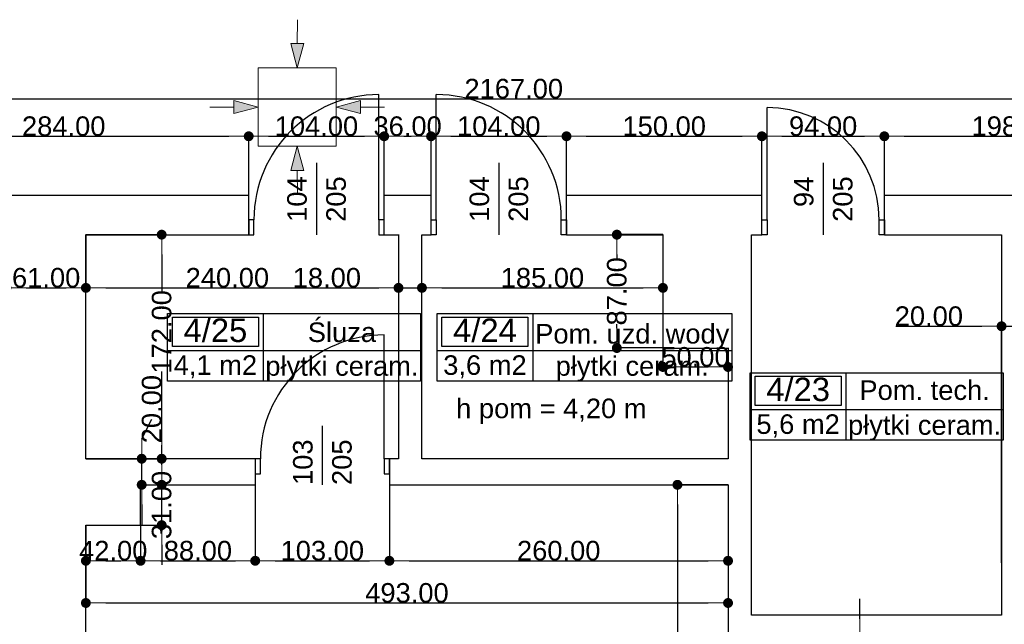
# Model space of a CAD drawing. Header units: millimetres. Extents: x -175445 to -20415, y -559200 to 231527.
# Tile 95 of 256: x -118716 to -111157, y -166722 to -162080. Entities that reach past the tile are written whole.
import ezdxf
from ezdxf.enums import TextEntityAlignment as Align

# ---------------------------------------------------------------- set-up
doc = ezdxf.new("R2010")
doc.units = ezdxf.units.MM
doc.header["$MEASUREMENT"] = 0
for name, color, linetype in [('Drzwi', 7, 'Continuous'), ('Linia', 7, 'Continuous'), ('Obiekt', 7, 'Continuous'), ('Strefa', 7, 'Continuous'), ('Słup', 7, 'Continuous'), ('Tekst', 7, 'Continuous'), ('Wymiary', 63, 'Continuous'), ('Ściana', 7, 'Continuous')]:
    doc.layers.add(name, color=color, linetype=linetype)
doc.styles.add('Arial', font='txt')
doc.styles.add('Times new roman', font='txt')
doc.dimstyles.new('GENERATED_STYLE__1', dxfattribs={"dimtxt": 150, "dimasz": 152, "dimexe": 0.18, "dimexo": 0, "dimgap": 0.09, "dimtad": 1, "dimtih": 1, "dimtoh": 1, "dimlfac": 0.1, "dimzin": 0, "dimdsep": 46, "dimtxsty": 'Arial', "dimblk": 'ARROWHEAD_11', "dimblk1": 'ARROWHEAD_11', "dimblk2": 'ARROWHEAD_11', "dimcen": 0.09, "dimclrd": 114, "dimclre": 114, "dimclrt": 114, "dimazin": 0, "dimtfac": 1, "dimtdec": 4, "dimtmove": 0, "dimatfit": 3, "dimfxl": 1, "dimtolj": 1, "dimtzin": 0, "dimarcsym": 0})
doc.dimstyles.new('GENERATED_STYLE__2', dxfattribs={"dimtxt": 150, "dimasz": 152, "dimexe": 0.18, "dimexo": 0, "dimgap": 0.09, "dimtad": 1, "dimlfac": 0.1, "dimzin": 0, "dimdsep": 46, "dimtxsty": 'Arial', "dimblk": 'ARROWHEAD_11', "dimblk1": 'ARROWHEAD_11', "dimblk2": 'ARROWHEAD_11', "dimcen": 0.09, "dimclrd": 114, "dimclre": 114, "dimclrt": 114, "dimazin": 0, "dimtfac": 1, "dimtdec": 4, "dimtmove": 0, "dimatfit": 3, "dimfxl": 1, "dimtolj": 1, "dimtzin": 0, "dimarcsym": 0})

# ---------------------------------------------------------------- blocks, each defined once
blk = doc.blocks.new('Pom. tech._4_23_23', base_point=(-112372.9, 30297))
at = {"layer": 'Strefa'}
for p, q in [((-113107, 30579.9), (-111164.8, 30579.9)), ((-113107, 30061.3), (-113107, 30579.9)), ((-113070.3, 30553.9), (-112409.6, 30553.9)), ((-113070.3, 30327.6), (-113070.3, 30553.9)), ((-112409.6, 30553.9), (-112409.6, 30327.6)), ((-112372.9, 30579.9), (-112372.9, 30061.3)), ((-111164.8, 30579.9), (-111164.8, 30061.3)), ((-112409.6, 30327.6), (-113070.3, 30327.6)), ((-113107, 30297), (-111164.8, 30297)), ((-111164.8, 30061.3), (-113107, 30061.3))]:
    blk.add_line(p, q, dxfattribs=at)
at = {"layer": 'Strefa', "style": 'Arial'}
for tag, height, p in [('ROOM_NUMBER', 180, (-112739.9, 30451.9)), ('ROOM_NAME', 150, (-111768.8, 30445.8)), ('ROOM_CALC_AREA', 150, (-112739.9, 30184.9)), ('floor_f', 150, (-111768.8, 30177.9))]:
    blk.add_attdef(tag, text='', height=height, dxfattribs=at).set_placement(p, align=Align.MIDDLE_CENTER)
blk = doc.blocks.new('Pom. uzd. wody_4_24_24', base_point=(-114777.3, 30750.3))
at = {"layer": 'Strefa'}
for p, q in [((-115511.3, 31033.1), (-113249.4, 31033.1)), ((-115511.3, 30514.6), (-115511.3, 31033.1)), ((-115474.6, 31007.2), (-114814, 31007.2)), ((-115474.6, 30780.9), (-115474.6, 31007.2)), ((-114814, 31007.2), (-114814, 30780.9)), ((-114777.3, 31033.1), (-114777.3, 30514.6)), ((-113249.4, 31033.1), (-113249.4, 30514.6)), ((-114814, 30780.9), (-115474.6, 30780.9)), ((-115511.3, 30750.3), (-113249.4, 30750.3)), ((-113249.4, 30514.6), (-115511.3, 30514.6))]:
    blk.add_line(p, q, dxfattribs=at)
at = {"layer": 'Strefa', "style": 'Arial'}
for tag, height, p in [('ROOM_NUMBER', 180, (-115144.3, 30905.2)), ('ROOM_NAME', 150, (-114013.4, 30878.7)), ('ROOM_CALC_AREA', 150, (-115144.3, 30638.2)), ('floor_f', 150, (-114013.4, 30631.2))]:
    blk.add_attdef(tag, text='', height=height, dxfattribs=at).set_placement(p, align=Align.MIDDLE_CENTER)
blk = doc.blocks.new('Śluza_4_25_25', base_point=(-116846.6, 30750.3))
at = {"layer": 'Strefa'}
for p, q in [((-117580.6, 31033.1), (-115638.4, 31033.1)), ((-117580.6, 30514.6), (-117580.6, 31033.1)), ((-117543.9, 31007.2), (-116883.3, 31007.2)), ((-117543.9, 30780.9), (-117543.9, 31007.2)), ((-116883.3, 31007.2), (-116883.3, 30780.9)), ((-116846.6, 31033.1), (-116846.6, 30514.6)), ((-115638.4, 31033.1), (-115638.4, 30514.6)), ((-116883.3, 30780.9), (-117543.9, 30780.9)), ((-117580.6, 30750.3), (-115638.4, 30750.3)), ((-115638.4, 30514.6), (-117580.6, 30514.6))]:
    blk.add_line(p, q, dxfattribs=at)
at = {"layer": 'Strefa', "style": 'Arial'}
for tag, height, p in [('ROOM_NUMBER', 180, (-117213.6, 30905.2)), ('ROOM_NAME', 150, (-116242.5, 30890.5)), ('ROOM_CALC_AREA', 150, (-117213.6, 30638.2)), ('floor_f', 150, (-116242.5, 30631.2))]:
    blk.add_attdef(tag, text='', height=height, dxfattribs=at).set_placement(p, align=Align.MIDDLE_CENTER)
blk = doc.blocks.new('ARROWHEAD_11')
at = {"color": 0, "linetype": 'Continuous', "lineweight": 0}
blk.add_line((0, 0), (-1, 0), dxfattribs=at)
at = {"color": 0, "linetype": 'Continuous', "lineweight": 0, "const_width": 0.25, "flags": 128}
blk.add_lwpolyline([(-0.125, 0, 1), (0.125, 0, 1)], format="xyb", close=True, dxfattribs=at)
blk = doc.blocks.new('*D1214')
at = {"layer": 'Defpoints', "color": 0}
for p in [(-116958, -162975.4), (-119798, -163430.6), (-116958, -163430.6)]:
    blk.add_point(p, dxfattribs=at)
at = {"layer": 'Wymiary', "color": 114, "lineweight": -2}
for p, q in [((-119798, -163430.6), (-119798, -162975.2)), ((-119646, -162975.4), (-117110, -162975.4)), ((-116958, -163430.6), (-116958, -162975.2))]:
    blk.add_line(p, q, dxfattribs=at)
at = {"layer": 'Wymiary', "color": 114, "lineweight": -2, "xscale": 152, "yscale": 152, "zscale": 152, "rotation": 180}
blk.add_blockref('ARROWHEAD_11', (-119798, -162975.4), dxfattribs=at)
at = {"layer": 'Wymiary', "color": 114, "lineweight": -2, "xscale": 152, "yscale": 152, "zscale": 152}
blk.add_blockref('ARROWHEAD_11', (-116958, -162975.4), dxfattribs=at)
at = {"layer": 'Wymiary', "color": 114, "lineweight": 13, "insert": (-118378, -162898.7), "char_height": 150, "attachment_point": 5, "style": 'Arial'}
blk.add_mtext('\\A1;284.00', dxfattribs=at)
blk = doc.blocks.new('*D1215')
at = {"layer": 'Defpoints', "color": 0}
for p in [(-115918, -162975.4), (-116958, -163430.6), (-115918, -163430.6)]:
    blk.add_point(p, dxfattribs=at)
at = {"layer": 'Wymiary', "color": 114, "lineweight": -2}
for p, q in [((-116958, -163430.6), (-116958, -162975.2)), ((-116806, -162975.4), (-116070, -162975.4)), ((-115918, -163430.6), (-115918, -162975.2))]:
    blk.add_line(p, q, dxfattribs=at)
at = {"layer": 'Wymiary', "color": 114, "lineweight": -2, "xscale": 152, "yscale": 152, "zscale": 152, "rotation": 180}
blk.add_blockref('ARROWHEAD_11', (-116958, -162975.4), dxfattribs=at)
at = {"layer": 'Wymiary', "color": 114, "lineweight": -2, "xscale": 152, "yscale": 152, "zscale": 152}
blk.add_blockref('ARROWHEAD_11', (-115918, -162975.4), dxfattribs=at)
at = {"layer": 'Wymiary', "color": 114, "lineweight": 13, "insert": (-116438, -162898.7), "char_height": 150, "attachment_point": 5, "style": 'Arial'}
blk.add_mtext('\\A1;104.00', dxfattribs=at)
blk = doc.blocks.new('*D1216')
at = {"layer": 'Defpoints', "color": 0}
for p in [(-115558, -162975.4), (-115918, -163430.6), (-115558, -163430.6)]:
    blk.add_point(p, dxfattribs=at)
at = {"layer": 'Wymiary', "color": 114, "lineweight": -2}
for p, q in [((-115918, -163430.6), (-115918, -162975.2)), ((-115766, -162975.4), (-115710, -162975.4)), ((-115558, -163430.6), (-115558, -162975.2))]:
    blk.add_line(p, q, dxfattribs=at)
at = {"layer": 'Wymiary', "color": 114, "lineweight": -2, "xscale": 152, "yscale": 152, "zscale": 152, "rotation": 180}
blk.add_blockref('ARROWHEAD_11', (-115918, -162975.4), dxfattribs=at)
at = {"layer": 'Wymiary', "color": 114, "lineweight": -2, "xscale": 152, "yscale": 152, "zscale": 152}
blk.add_blockref('ARROWHEAD_11', (-115558, -162975.4), dxfattribs=at)
at = {"layer": 'Wymiary', "color": 114, "lineweight": 13, "insert": (-115738, -162898.6), "char_height": 150, "attachment_point": 5, "style": 'Arial'}
blk.add_mtext('\\A1;36.00', dxfattribs=at)
blk = doc.blocks.new('*D1217')
at = {"layer": 'Defpoints', "color": 0}
for p in [(-114518, -162975.4), (-115558, -163430.6), (-114518, -163430.6)]:
    blk.add_point(p, dxfattribs=at)
at = {"layer": 'Wymiary', "color": 114, "lineweight": -2}
for p, q in [((-115558, -163430.6), (-115558, -162975.2)), ((-115406, -162975.4), (-114670, -162975.4)), ((-114518, -163430.6), (-114518, -162975.2))]:
    blk.add_line(p, q, dxfattribs=at)
at = {"layer": 'Wymiary', "color": 114, "lineweight": -2, "xscale": 152, "yscale": 152, "zscale": 152, "rotation": 180}
blk.add_blockref('ARROWHEAD_11', (-115558, -162975.4), dxfattribs=at)
at = {"layer": 'Wymiary', "color": 114, "lineweight": -2, "xscale": 152, "yscale": 152, "zscale": 152}
blk.add_blockref('ARROWHEAD_11', (-114518, -162975.4), dxfattribs=at)
at = {"layer": 'Wymiary', "color": 114, "lineweight": 13, "insert": (-115038, -162898.7), "char_height": 150, "attachment_point": 5, "style": 'Arial'}
blk.add_mtext('\\A1;104.00', dxfattribs=at)
blk = doc.blocks.new('*D1218')
at = {"layer": 'Defpoints', "color": 0}
for p in [(-113018, -162975.4), (-114518, -163430.6), (-113018, -163430.6)]:
    blk.add_point(p, dxfattribs=at)
at = {"layer": 'Wymiary', "color": 114, "lineweight": -2}
for p, q in [((-114518, -163430.6), (-114518, -162975.2)), ((-114366, -162975.4), (-113170, -162975.4)), ((-113018, -163430.6), (-113018, -162975.2))]:
    blk.add_line(p, q, dxfattribs=at)
at = {"layer": 'Wymiary', "color": 114, "lineweight": -2, "xscale": 152, "yscale": 152, "zscale": 152, "rotation": 180}
blk.add_blockref('ARROWHEAD_11', (-114518, -162975.4), dxfattribs=at)
at = {"layer": 'Wymiary', "color": 114, "lineweight": -2, "xscale": 152, "yscale": 152, "zscale": 152}
blk.add_blockref('ARROWHEAD_11', (-113018, -162975.4), dxfattribs=at)
at = {"layer": 'Wymiary', "color": 114, "lineweight": 13, "insert": (-113768, -162898.7), "char_height": 150, "attachment_point": 5, "style": 'Arial'}
blk.add_mtext('\\A1;150.00', dxfattribs=at)
blk = doc.blocks.new('*D1219')
at = {"layer": 'Defpoints', "color": 0}
for p in [(-112078, -162975.4), (-113018, -163430.6), (-112078, -163430.6)]:
    blk.add_point(p, dxfattribs=at)
at = {"layer": 'Wymiary', "color": 114, "lineweight": -2}
for p, q in [((-113018, -163430.6), (-113018, -162975.2)), ((-112866, -162975.4), (-112230, -162975.4)), ((-112078, -163430.6), (-112078, -162975.2))]:
    blk.add_line(p, q, dxfattribs=at)
at = {"layer": 'Wymiary', "color": 114, "lineweight": -2, "xscale": 152, "yscale": 152, "zscale": 152, "rotation": 180}
blk.add_blockref('ARROWHEAD_11', (-113018, -162975.4), dxfattribs=at)
at = {"layer": 'Wymiary', "color": 114, "lineweight": -2, "xscale": 152, "yscale": 152, "zscale": 152}
blk.add_blockref('ARROWHEAD_11', (-112078, -162975.4), dxfattribs=at)
at = {"layer": 'Wymiary', "color": 114, "lineweight": 13, "insert": (-112548, -162898.7), "char_height": 150, "attachment_point": 5, "style": 'Arial'}
blk.add_mtext('\\A1;94.00', dxfattribs=at)
blk = doc.blocks.new('*D1220')
at = {"layer": 'Defpoints', "color": 0}
for p in [(-110098, -162975.4), (-112078, -163430.6), (-110098, -163430.6)]:
    blk.add_point(p, dxfattribs=at)
at = {"layer": 'Wymiary', "color": 114, "lineweight": -2}
for p, q in [((-112078, -163430.6), (-112078, -162975.2)), ((-111926, -162975.4), (-110250, -162975.4)), ((-110098, -163430.6), (-110098, -162975.2))]:
    blk.add_line(p, q, dxfattribs=at)
at = {"layer": 'Wymiary', "color": 114, "lineweight": -2, "xscale": 152, "yscale": 152, "zscale": 152, "rotation": 180}
blk.add_blockref('ARROWHEAD_11', (-112078, -162975.4), dxfattribs=at)
at = {"layer": 'Wymiary', "color": 114, "lineweight": -2, "xscale": 152, "yscale": 152, "zscale": 152}
blk.add_blockref('ARROWHEAD_11', (-110098, -162975.4), dxfattribs=at)
at = {"layer": 'Wymiary', "color": 114, "lineweight": 13, "insert": (-111088, -162898.7), "char_height": 150, "attachment_point": 5, "style": 'Arial'}
blk.add_mtext('\\A1;198.00', dxfattribs=at)
blk = doc.blocks.new('*D1238')
at = {"layer": 'Defpoints', "color": 0}
for p in [(-104088, -162687.4), (-125758, -163170.6), (-104088, -163430.6)]:
    blk.add_point(p, dxfattribs=at)
at = {"layer": 'Wymiary', "color": 114, "lineweight": -2}
for p, q in [((-125758, -163170.6), (-125758, -162687.2)), ((-125606, -162687.4), (-104240, -162687.4)), ((-104088, -163430.6), (-104088, -162687.2))]:
    blk.add_line(p, q, dxfattribs=at)
at = {"layer": 'Wymiary', "color": 114, "lineweight": -2, "xscale": 152, "yscale": 152, "zscale": 152, "rotation": 180}
blk.add_blockref('ARROWHEAD_11', (-125758, -162687.4), dxfattribs=at)
at = {"layer": 'Wymiary', "color": 114, "lineweight": -2, "xscale": 152, "yscale": 152, "zscale": 152}
blk.add_blockref('ARROWHEAD_11', (-104088, -162687.4), dxfattribs=at)
at = {"layer": 'Wymiary', "color": 114, "lineweight": 13, "insert": (-114923, -162610.7), "char_height": 150, "attachment_point": 5, "style": 'Arial'}
blk.add_mtext('\\A1;2167.00', dxfattribs=at)
blk = doc.blocks.new('*D1505')
at = {"layer": 'Defpoints', "color": 0}
for p in [(-110978, -164433.7), (-111178, -166250.6), (-110978, -166250.6)]:
    blk.add_point(p, dxfattribs=at)
at = {"layer": 'Wymiary', "color": 114, "lineweight": -2}
for p, q in [((-111990.3, -164433.7), (-111482, -164433.7)), ((-111482, -164433.7), (-111330, -164433.7)), ((-111178, -166250.6), (-111178, -164433.6)), ((-111178, -164433.7), (-110978, -164433.7)), ((-110978, -166250.6), (-110978, -164433.6)), ((-110826, -164433.7), (-110674, -164433.7))]:
    blk.add_line(p, q, dxfattribs=at)
at = {"layer": 'Wymiary', "color": 114, "lineweight": -2, "xscale": 152, "yscale": 152, "zscale": 152}
blk.add_blockref('ARROWHEAD_11', (-111178, -164433.7), dxfattribs=at)
at = {"layer": 'Wymiary', "color": 114, "lineweight": -2, "xscale": 152, "yscale": 152, "zscale": 152, "rotation": 180}
blk.add_blockref('ARROWHEAD_11', (-110978, -164433.7), dxfattribs=at)
at = {"layer": 'Wymiary', "color": 114, "lineweight": 13, "insert": (-111736.2, -164357.1), "char_height": 150, "attachment_point": 5, "style": 'Arial'}
blk.add_mtext('\\A1;20.00', dxfattribs=at)
blk = doc.blocks.new('*D1548')
at = {"layer": 'Defpoints', "color": 0}
for p in [(-113666.6, -165650.6), (-113278, -165650.6), (-111608, -170780.6)]:
    blk.add_point(p, dxfattribs=at)
at = {"layer": 'Wymiary', "color": 114, "lineweight": -2}
for p, q in [((-113278, -165650.6), (-113666.8, -165650.6)), ((-113666.6, -165802.6), (-113666.6, -167904.4)), ((-113666.6, -170628.6), (-113666.6, -168526.8)), ((-111608, -170780.6), (-113666.8, -170780.6))]:
    blk.add_line(p, q, dxfattribs=at)
at = {"layer": 'Wymiary', "color": 114, "lineweight": -2, "xscale": 152, "yscale": 152, "zscale": 152}
for p, rotation in [((-113666.6, -165650.6), 90), ((-113666.6, -170780.6), 270)]:
    blk.add_blockref('ARROWHEAD_11', p, dxfattribs=dict(at, rotation=rotation))
at = {"layer": 'Wymiary', "color": 114, "lineweight": 13, "insert": (-113666.6, -168215.6), "char_height": 150, "attachment_point": 5, "rotation": 90, "style": 'Arial'}
blk.add_mtext('\\A1;513.00', dxfattribs=at)
blk = doc.blocks.new('*D1549')
at = {"layer": 'Defpoints', "color": 0}
for p in [(-112266.1, -166830.6), (-112178, -166830.6), (-112178, -167070.6)]:
    blk.add_point(p, dxfattribs=at)
at = {"layer": 'Wymiary', "color": 114, "lineweight": -2}
for p, q in [((-112266.1, -166678.6), (-112266.1, -166526.6)), ((-112178, -166830.6), (-112266.3, -166830.6)), ((-112266.1, -167070.6), (-112266.1, -166830.6)), ((-112178, -167070.6), (-112266.3, -167070.6)), ((-112266.1, -167222.6), (-112342.8, -167374.6))]:
    blk.add_line(p, q, dxfattribs=at)
at = {"layer": 'Wymiary', "color": 114, "lineweight": -2, "xscale": 152, "yscale": 152, "zscale": 152}
for p, rotation in [((-112266.1, -166830.6), 270), ((-112266.1, -167070.6), 90)]:
    blk.add_blockref('ARROWHEAD_11', p, dxfattribs=dict(at, rotation=rotation))
at = {"layer": 'Wymiary', "color": 114, "lineweight": 13, "insert": (-112342.8, -167451.3), "char_height": 150, "attachment_point": 5, "rotation": 90, "style": 'Arial'}
blk.add_mtext('\\A1;24.00', dxfattribs=at)
blk = doc.blocks.new('*D1551')
at = {"layer": 'Defpoints', "color": 0}
for p in [(-118208, -165960.6), (-117788, -165960.6), (-117788, -166234)]:
    blk.add_point(p, dxfattribs=at)
at = {"layer": 'Wymiary', "color": 114, "lineweight": -2}
for p, q in [((-118208, -165960.6), (-118208, -166234.1)), ((-117788, -165960.6), (-117788, -166234.1)), ((-118056, -166234), (-117940, -166234))]:
    blk.add_line(p, q, dxfattribs=at)
at = {"layer": 'Wymiary', "color": 114, "lineweight": -2, "xscale": 152, "yscale": 152, "zscale": 152, "rotation": 180}
blk.add_blockref('ARROWHEAD_11', (-118208, -166234), dxfattribs=at)
at = {"layer": 'Wymiary', "color": 114, "lineweight": -2, "xscale": 152, "yscale": 152, "zscale": 152}
blk.add_blockref('ARROWHEAD_11', (-117788, -166234), dxfattribs=at)
at = {"layer": 'Wymiary', "color": 114, "lineweight": 13, "insert": (-117998, -166157.3), "char_height": 150, "attachment_point": 5, "style": 'Arial'}
blk.add_mtext('\\A1;42.00', dxfattribs=at)
blk = doc.blocks.new('*D1552')
at = {"layer": 'Defpoints', "color": 0}
for p in [(-116908, -165650.6), (-117788, -165960.6), (-116908, -166234)]:
    blk.add_point(p, dxfattribs=at)
at = {"layer": 'Wymiary', "color": 114, "lineweight": -2}
for p, q in [((-116908, -165650.6), (-116908, -166234.1)), ((-117788, -165960.6), (-117788, -166234.1)), ((-117636, -166234), (-117060, -166234))]:
    blk.add_line(p, q, dxfattribs=at)
at = {"layer": 'Wymiary', "color": 114, "lineweight": -2, "xscale": 152, "yscale": 152, "zscale": 152, "rotation": 180}
blk.add_blockref('ARROWHEAD_11', (-117788, -166234), dxfattribs=at)
at = {"layer": 'Wymiary', "color": 114, "lineweight": -2, "xscale": 152, "yscale": 152, "zscale": 152}
blk.add_blockref('ARROWHEAD_11', (-116908, -166234), dxfattribs=at)
at = {"layer": 'Wymiary', "color": 114, "lineweight": 13, "insert": (-117348, -166157.3), "char_height": 150, "attachment_point": 5, "style": 'Arial'}
blk.add_mtext('\\A1;88.00', dxfattribs=at)
blk = doc.blocks.new('*D1553')
at = {"layer": 'Defpoints', "color": 0}
for p in [(-116908, -165650.6), (-115878, -165650.6), (-115878, -166234)]:
    blk.add_point(p, dxfattribs=at)
at = {"layer": 'Wymiary', "color": 114, "lineweight": -2}
for p, q in [((-116908, -165650.6), (-116908, -166234.1)), ((-115878, -165650.6), (-115878, -166234.1)), ((-116756, -166234), (-116030, -166234))]:
    blk.add_line(p, q, dxfattribs=at)
at = {"layer": 'Wymiary', "color": 114, "lineweight": -2, "xscale": 152, "yscale": 152, "zscale": 152, "rotation": 180}
blk.add_blockref('ARROWHEAD_11', (-116908, -166234), dxfattribs=at)
at = {"layer": 'Wymiary', "color": 114, "lineweight": -2, "xscale": 152, "yscale": 152, "zscale": 152}
blk.add_blockref('ARROWHEAD_11', (-115878, -166234), dxfattribs=at)
at = {"layer": 'Wymiary', "color": 114, "lineweight": 13, "insert": (-116393, -166157.2), "char_height": 150, "attachment_point": 5, "style": 'Arial'}
blk.add_mtext('\\A1;103.00', dxfattribs=at)
blk = doc.blocks.new('*D1554')
at = {"layer": 'Defpoints', "color": 0}
for p in [(-115878, -165650.6), (-113278, -165650.6), (-113278, -166234)]:
    blk.add_point(p, dxfattribs=at)
at = {"layer": 'Wymiary', "color": 114, "lineweight": -2}
for p, q in [((-115878, -165650.6), (-115878, -166234.1)), ((-113278, -165650.6), (-113278, -166234.1)), ((-115726, -166234), (-113430, -166234))]:
    blk.add_line(p, q, dxfattribs=at)
at = {"layer": 'Wymiary', "color": 114, "lineweight": -2, "xscale": 152, "yscale": 152, "zscale": 152, "rotation": 180}
blk.add_blockref('ARROWHEAD_11', (-115878, -166234), dxfattribs=at)
at = {"layer": 'Wymiary', "color": 114, "lineweight": -2, "xscale": 152, "yscale": 152, "zscale": 152}
blk.add_blockref('ARROWHEAD_11', (-113278, -166234), dxfattribs=at)
at = {"layer": 'Wymiary', "color": 114, "lineweight": 13, "insert": (-114578, -166157.3), "char_height": 150, "attachment_point": 5, "style": 'Arial'}
blk.add_mtext('\\A1;260.00', dxfattribs=at)
blk = doc.blocks.new('*D1555')
at = {"layer": 'Defpoints', "color": 0}
for p in [(-117788, -165650.6), (-117626.1, -165650.6), (-117788, -165960.6)]:
    blk.add_point(p, dxfattribs=at)
at = {"layer": 'Wymiary', "color": 114, "lineweight": -2}
for p, q in [((-117626.1, -165498.6), (-117626.1, -165346.6)), ((-117788, -165650.6), (-117625.9, -165650.6)), ((-117626.1, -165960.6), (-117626.1, -165650.6)), ((-117788, -165960.6), (-117625.9, -165960.6)), ((-117626.1, -166112.6), (-117626.1, -166264.6))]:
    blk.add_line(p, q, dxfattribs=at)
at = {"layer": 'Wymiary', "color": 114, "lineweight": -2, "xscale": 152, "yscale": 152, "zscale": 152}
for p, rotation in [((-117626.1, -165650.6), 270), ((-117626.1, -165960.6), 90)]:
    blk.add_blockref('ARROWHEAD_11', p, dxfattribs=dict(at, rotation=rotation))
at = {"layer": 'Wymiary', "color": 114, "lineweight": 13, "insert": (-117626.1, -165805.6), "char_height": 150, "attachment_point": 5, "rotation": 90, "style": 'Arial'}
blk.add_mtext('\\A1;31.00', dxfattribs=at)
blk = doc.blocks.new('*D1556')
at = {"layer": 'Defpoints', "color": 0}
for p in [(-118208, -165450.6), (-117779.5, -165450.6), (-117788, -165650.6)]:
    blk.add_point(p, dxfattribs=at)
at = {"layer": 'Wymiary', "color": 114, "lineweight": -2}
for p, q in [((-117779.5, -165298.6), (-117702.8, -165146.6)), ((-118208, -165450.6), (-117779.3, -165450.6)), ((-117779.5, -165650.6), (-117779.5, -165450.6)), ((-117788, -165650.6), (-117779.3, -165650.6)), ((-117779.5, -165802.6), (-117779.5, -165954.6))]:
    blk.add_line(p, q, dxfattribs=at)
at = {"layer": 'Wymiary', "color": 114, "lineweight": -2, "xscale": 152, "yscale": 152, "zscale": 152}
for p, rotation in [((-117779.5, -165450.6), 270), ((-117779.5, -165650.6), 90)]:
    blk.add_blockref('ARROWHEAD_11', p, dxfattribs=dict(at, rotation=rotation))
at = {"layer": 'Wymiary', "color": 114, "lineweight": 13, "insert": (-117702.8, -165070), "char_height": 150, "attachment_point": 5, "rotation": 90, "style": 'Arial'}
blk.add_mtext('\\A1;20.00', dxfattribs=at)
blk = doc.blocks.new('*D1557')
at = {"layer": 'Defpoints', "color": 0}
for p in [(-118208, -163730.6), (-117626.1, -163730.6), (-118208, -165450.6)]:
    blk.add_point(p, dxfattribs=at)
at = {"layer": 'Wymiary', "color": 114, "lineweight": -2}
for p, q in [((-118208, -163730.6), (-117625.9, -163730.6)), ((-117626.1, -163882.6), (-117626.1, -164172.7)), ((-117626.1, -165298.6), (-117626.1, -164780.9)), ((-118208, -165450.6), (-117625.9, -165450.6))]:
    blk.add_line(p, q, dxfattribs=at)
at = {"layer": 'Wymiary', "color": 114, "lineweight": -2, "xscale": 152, "yscale": 152, "zscale": 152}
for p, rotation in [((-117626.1, -163730.6), 90), ((-117626.1, -165450.6), 270)]:
    blk.add_blockref('ARROWHEAD_11', p, dxfattribs=dict(at, rotation=rotation))
at = {"layer": 'Wymiary', "color": 114, "lineweight": 13, "insert": (-117626.1, -164476.8), "char_height": 150, "attachment_point": 5, "rotation": 90, "style": 'Arial'}
blk.add_mtext('\\A1;172.00', dxfattribs=at)
blk = doc.blocks.new('*D1558')
at = {"layer": 'Defpoints', "color": 0}
for p in [(-113278, -165650.6), (-118208, -165960.6), (-113278, -166557.9)]:
    blk.add_point(p, dxfattribs=at)
at = {"layer": 'Wymiary', "color": 114, "lineweight": -2}
for p, q in [((-113278, -165650.6), (-113278, -166558.1)), ((-118208, -165960.6), (-118208, -166558.1)), ((-118056, -166557.9), (-113430, -166557.9))]:
    blk.add_line(p, q, dxfattribs=at)
at = {"layer": 'Wymiary', "color": 114, "lineweight": -2, "xscale": 152, "yscale": 152, "zscale": 152, "rotation": 180}
blk.add_blockref('ARROWHEAD_11', (-118208, -166557.9), dxfattribs=at)
at = {"layer": 'Wymiary', "color": 114, "lineweight": -2, "xscale": 152, "yscale": 152, "zscale": 152}
blk.add_blockref('ARROWHEAD_11', (-113278, -166557.9), dxfattribs=at)
at = {"layer": 'Wymiary', "color": 114, "lineweight": 13, "insert": (-115743, -166481.2), "char_height": 150, "attachment_point": 5, "style": 'Arial'}
blk.add_mtext('\\A1;493.00', dxfattribs=at)
blk = doc.blocks.new('*D1575')
at = {"layer": 'Defpoints', "color": 0}
for p in [(-118208, -163730.6), (-118208, -164138.9), (-118818, -166410.6)]:
    blk.add_point(p, dxfattribs=at)
at = {"layer": 'Wymiary', "color": 114, "lineweight": -2}
for p, q in [((-118208, -163730.6), (-118208, -164139)), ((-118818, -166410.6), (-118818, -164138.7)), ((-118666, -164138.9), (-118360, -164138.9))]:
    blk.add_line(p, q, dxfattribs=at)
at = {"layer": 'Wymiary', "color": 114, "lineweight": -2, "xscale": 152, "yscale": 152, "zscale": 152, "rotation": 180}
blk.add_blockref('ARROWHEAD_11', (-118818, -164138.9), dxfattribs=at)
at = {"layer": 'Wymiary', "color": 114, "lineweight": -2, "xscale": 152, "yscale": 152, "zscale": 152}
blk.add_blockref('ARROWHEAD_11', (-118208, -164138.9), dxfattribs=at)
at = {"layer": 'Wymiary', "color": 114, "lineweight": 13, "insert": (-118513, -164062.2), "char_height": 150, "attachment_point": 5, "style": 'Arial'}
blk.add_mtext('\\A1;61.00', dxfattribs=at)
blk = doc.blocks.new('*D1576')
at = {"layer": 'Defpoints', "color": 0}
for p in [(-118208, -163730.6), (-115808, -163730.6), (-115808, -164138.9)]:
    blk.add_point(p, dxfattribs=at)
at = {"layer": 'Wymiary', "color": 114, "lineweight": -2}
for p, q in [((-118208, -163730.6), (-118208, -164139)), ((-115808, -163730.6), (-115808, -164139)), ((-118056, -164138.9), (-115960, -164138.9))]:
    blk.add_line(p, q, dxfattribs=at)
at = {"layer": 'Wymiary', "color": 114, "lineweight": -2, "xscale": 152, "yscale": 152, "zscale": 152, "rotation": 180}
blk.add_blockref('ARROWHEAD_11', (-118208, -164138.9), dxfattribs=at)
at = {"layer": 'Wymiary', "color": 114, "lineweight": -2, "xscale": 152, "yscale": 152, "zscale": 152}
blk.add_blockref('ARROWHEAD_11', (-115808, -164138.9), dxfattribs=at)
at = {"layer": 'Wymiary', "color": 114, "lineweight": 13, "insert": (-117121.8, -164062.2), "char_height": 150, "attachment_point": 5, "style": 'Arial'}
blk.add_mtext('\\A1;240.00', dxfattribs=at)
blk = doc.blocks.new('*D1577')
at = {"layer": 'Defpoints', "color": 0}
for p in [(-115808, -163730.6), (-115628, -164138.9), (-115628, -164440.6)]:
    blk.add_point(p, dxfattribs=at)
at = {"layer": 'Wymiary', "color": 114, "lineweight": -2}
for p, q in [((-115808, -163730.6), (-115808, -164139)), ((-116603.7, -164138.9), (-116112, -164138.9)), ((-116112, -164138.9), (-115960, -164138.9)), ((-115808, -164138.9), (-115628, -164138.9)), ((-115628, -164440.6), (-115628, -164138.7)), ((-115476, -164138.9), (-115324, -164138.9))]:
    blk.add_line(p, q, dxfattribs=at)
at = {"layer": 'Wymiary', "color": 114, "lineweight": -2, "xscale": 152, "yscale": 152, "zscale": 152}
blk.add_blockref('ARROWHEAD_11', (-115808, -164138.9), dxfattribs=at)
at = {"layer": 'Wymiary', "color": 114, "lineweight": -2, "xscale": 152, "yscale": 152, "zscale": 152, "rotation": 180}
blk.add_blockref('ARROWHEAD_11', (-115628, -164138.9), dxfattribs=at)
at = {"layer": 'Wymiary', "color": 114, "lineweight": 13, "insert": (-116357.9, -164062.2), "char_height": 150, "attachment_point": 5, "style": 'Arial'}
blk.add_mtext('\\A1;18.00', dxfattribs=at)
blk = doc.blocks.new('*D1578')
at = {"layer": 'Defpoints', "color": 0}
for p in [(-113778, -163730.6), (-113778, -164138.9), (-115628, -164440.6)]:
    blk.add_point(p, dxfattribs=at)
at = {"layer": 'Wymiary', "color": 114, "lineweight": -2}
for p, q in [((-113778, -163730.6), (-113778, -164139)), ((-115628, -164440.6), (-115628, -164138.7)), ((-115476, -164138.9), (-113930, -164138.9))]:
    blk.add_line(p, q, dxfattribs=at)
at = {"layer": 'Wymiary', "color": 114, "lineweight": -2, "xscale": 152, "yscale": 152, "zscale": 152, "rotation": 180}
blk.add_blockref('ARROWHEAD_11', (-115628, -164138.9), dxfattribs=at)
at = {"layer": 'Wymiary', "color": 114, "lineweight": -2, "xscale": 152, "yscale": 152, "zscale": 152}
blk.add_blockref('ARROWHEAD_11', (-113778, -164138.9), dxfattribs=at)
at = {"layer": 'Wymiary', "color": 114, "lineweight": 13, "insert": (-114703, -164062.2), "char_height": 150, "attachment_point": 5, "style": 'Arial'}
blk.add_mtext('\\A1;185.00', dxfattribs=at)
blk = doc.blocks.new('*D1579')
at = {"layer": 'Defpoints', "color": 0}
for p in [(-114131.5, -163730.6), (-113778, -163730.6), (-113778, -164600.6)]:
    blk.add_point(p, dxfattribs=at)
at = {"layer": 'Wymiary', "color": 114, "lineweight": -2}
for p, q in [((-113778, -163730.6), (-114131.7, -163730.6)), ((-114131.5, -163882.6), (-114131.5, -163912.6)), ((-114131.5, -164448.6), (-114131.5, -164418.7)), ((-113778, -164600.6), (-114131.7, -164600.6))]:
    blk.add_line(p, q, dxfattribs=at)
at = {"layer": 'Wymiary', "color": 114, "lineweight": -2, "xscale": 152, "yscale": 152, "zscale": 152}
for p, rotation in [((-114131.5, -163730.6), 90), ((-114131.5, -164600.6), 270)]:
    blk.add_blockref('ARROWHEAD_11', p, dxfattribs=dict(at, rotation=rotation))
at = {"layer": 'Wymiary', "color": 114, "lineweight": 13, "insert": (-114131.5, -164165.6), "char_height": 150, "attachment_point": 5, "rotation": 90, "style": 'Arial'}
blk.add_mtext('\\A1;87.00', dxfattribs=at)
blk = doc.blocks.new('*D1580')
at = {"layer": 'Defpoints', "color": 0}
for p in [(-113778, -164600.6), (-113278, -164600.6), (-113278, -164746.2)]:
    blk.add_point(p, dxfattribs=at)
at = {"layer": 'Wymiary', "color": 114, "lineweight": -2}
for p, q in [((-113778, -164600.6), (-113778, -164746.4)), ((-113278, -164600.6), (-113278, -164746.4)), ((-113626, -164746.2), (-113430, -164746.2))]:
    blk.add_line(p, q, dxfattribs=at)
at = {"layer": 'Wymiary', "color": 114, "lineweight": -2, "xscale": 152, "yscale": 152, "zscale": 152, "rotation": 180}
blk.add_blockref('ARROWHEAD_11', (-113778, -164746.2), dxfattribs=at)
at = {"layer": 'Wymiary', "color": 114, "lineweight": -2, "xscale": 152, "yscale": 152, "zscale": 152}
blk.add_blockref('ARROWHEAD_11', (-113278, -164746.2), dxfattribs=at)
at = {"layer": 'Wymiary', "color": 114, "lineweight": 13, "insert": (-113528, -164669.5), "char_height": 150, "attachment_point": 5, "style": 'Arial'}
blk.add_mtext('\\A1;50.00', dxfattribs=at)

msp = doc.modelspace()

# ---------------------------------------------------------------- hatches: boundary and pattern name
at = {"layer": 'Linia', "linetype": 'Continuous', "lineweight": 13}
for points in [[(-116585.14, -162450.773), (-116534.891, -162264.237), (-116634.891, -162264.104)], [(-116886.34, -162750.772), (-117072.943, -162700.772), (-117072.943, -162800.772)], [(-116285.54, -162750.772), (-116098.938, -162800.772), (-116098.938, -162700.772)], [(-116585.14, -163050.772), (-116634.891, -163237.441), (-116534.891, -163237.308)]]:
    msp.add_hatch(color=256, dxfattribs=at).paths.add_polyline_path(points)

# ---------------------------------------------------------------- linework, layer by layer
at = {"layer": 'Drzwi'}
for p, q in [((-115958.019, -163615.636), (-115958.019, -162655.636)), ((-115518.019, -163615.636), (-115518.019, -162655.636)), ((-112978.019, -163615.636), (-112978.019, -162755.636)), ((-116918.019, -163615.636), (-116958.019, -163615.636)), ((-116958.019, -163615.636), (-116958.019, -163730.636)), ((-116958.019, -163730.636), (-116958.019, -163615.636)), ((-116918.019, -163730.636), (-116918.019, -163615.636)), ((-115918.019, -163615.636), (-115958.019, -163615.636)), ((-115958.019, -163615.636), (-115958.019, -163730.636)), ((-115918.019, -163730.636), (-115918.019, -163615.636)), ((-115918.019, -163730.636), (-115918.019, -163615.636)), ((-115558.019, -163615.636), (-115518.019, -163615.636)), ((-115558.019, -163730.636), (-115558.019, -163615.636)), ((-115558.019, -163730.636), (-115558.019, -163615.636)), ((-115518.019, -163615.636), (-115518.019, -163730.636)), ((-114558.019, -163730.636), (-114558.019, -163615.636)), ((-114558.019, -163615.636), (-114518.019, -163615.636)), ((-114518.019, -163615.636), (-114518.019, -163730.636)), ((-114518.019, -163730.636), (-114518.019, -163615.636)), ((-113018.019, -163615.636), (-112978.019, -163615.636)), ((-113018.019, -163730.636), (-113018.019, -163615.636)), ((-113018.019, -163730.636), (-113018.019, -163615.636)), ((-112978.019, -163615.636), (-112978.019, -163730.636)), ((-112118.019, -163730.636), (-112118.019, -163615.636)), ((-112118.019, -163615.636), (-112078.019, -163615.636)), ((-112078.019, -163615.636), (-112078.019, -163730.636)), ((-112078.019, -163730.636), (-112078.019, -163615.636)), ((-116958.019, -163730.636), (-116918.019, -163730.636)), ((-115958.019, -163730.636), (-115918.019, -163730.636)), ((-115518.019, -163730.636), (-115558.019, -163730.636)), ((-114518.019, -163730.636), (-114558.019, -163730.636)), ((-112978.019, -163730.636), (-113018.019, -163730.636)), ((-112078.019, -163730.636), (-112118.019, -163730.636)), ((-115918.019, -165450.636), (-115918.019, -164500.636)), ((-116868.019, -165450.636), (-116908.019, -165450.636)), ((-116908.019, -165450.636), (-116908.019, -165565.636)), ((-116908.019, -165450.636), (-116908.019, -165565.636)), ((-116868.019, -165565.636), (-116868.019, -165450.636)), ((-115878.019, -165450.636), (-115918.019, -165450.636)), ((-115918.019, -165450.636), (-115918.019, -165565.636)), ((-115878.019, -165565.636), (-115878.019, -165450.636)), ((-115878.019, -165450.636), (-115878.019, -165565.636)), ((-116908.019, -165565.636), (-116868.019, -165565.636)), ((-115918.019, -165565.636), (-115878.019, -165565.636))]:
    msp.add_line(p, q, dxfattribs=at)
for centre, radius, start, end in [((-115958.019, -163615.636), 960, 90, 180), ((-115518.019, -163615.636), 960, 0, 90), ((-112978.019, -163615.636), 860, 0, 90), ((-115918.019, -165450.636), 950, 90, 180)]:
    msp.add_arc(centre, radius, start, end, dxfattribs=at)
at = {"layer": 'Linia', "lineweight": 13}
for p, q in [((-116584.646, -162080.398), (-116584.891, -162264.17)), ((-116585.14, -162450.773), (-116634.891, -162264.104)), ((-116634.891, -162264.104), (-116534.891, -162264.237)), ((-116585.14, -162450.773), (-116534.891, -162264.237)), ((-116285.54, -162451.172), (-116885.54, -162451.172)), ((-116885.54, -162451.172), (-116885.54, -163050.372)), ((-116285.54, -163050.372), (-116285.54, -162451.172)), ((-116886.34, -162750.772), (-117072.943, -162700.772)), ((-117072.943, -162800.772), (-117072.943, -162700.772)), ((-116285.54, -162750.772), (-116098.938, -162700.772)), ((-116098.938, -162700.772), (-116098.938, -162800.772)), ((-117256.715, -162750.772), (-117072.943, -162750.772)), ((-116886.34, -162750.772), (-117072.943, -162800.772)), ((-116285.54, -162750.772), (-116098.938, -162800.772)), ((-115915.165, -162750.772), (-116098.938, -162750.772)), ((-116885.54, -163051.172), (-116285.54, -163051.172)), ((-116585.14, -163050.772), (-116634.891, -163237.441)), ((-116585.14, -163050.772), (-116534.891, -163237.308)), ((-116534.891, -163237.308), (-116634.891, -163237.441)), ((-116584.646, -163421.147), (-116584.891, -163237.375))]:
    msp.add_line(p, q, dxfattribs=at)
at = {"layer": 'Obiekt'}
for p, q in [((-116438.019, -163179.258), (-116438.019, -163730.636)), ((-115038.019, -163179.258), (-115038.019, -163730.636)), ((-112548.019, -163179.258), (-112548.019, -163730.636)), ((-116393.019, -165199.258), (-116393.019, -165650.636))]:
    msp.add_line(p, q, dxfattribs=at)
at = {"layer": 'Słup'}
for p, q in [((-113778.019, -163730.636), (-113778.019, -164600.636)), ((-113778.019, -164600.636), (-113278.019, -164600.636)), ((-117788.019, -165960.636), (-117788.019, -165650.636)), ((-118208.019, -165960.636), (-117788.019, -165960.636))]:
    msp.add_line(p, q, dxfattribs=at)
at = {"layer": 'Ściana'}
for p, q in [((-116958.019, -163615.636), (-116958.019, -163430.636)), ((-115918.019, -163615.636), (-115918.019, -163430.636)), ((-115558.019, -163615.636), (-115558.019, -163430.636)), ((-114518.019, -163615.636), (-114518.019, -163430.636)), ((-113018.019, -163615.636), (-113018.019, -163430.636)), ((-112078.019, -163615.636), (-112078.019, -163430.636)), ((-116958.019, -163730.636), (-116958.019, -163615.636)), ((-115918.019, -163730.636), (-115918.019, -163615.636)), ((-115558.019, -163730.636), (-115558.019, -163615.636)), ((-114518.019, -163730.636), (-114518.019, -163615.636)), ((-113018.019, -163730.636), (-113018.019, -163615.636)), ((-112078.019, -163730.636), (-112078.019, -163615.636)), ((-116908.019, -165450.636), (-116908.019, -165565.636)), ((-115878.019, -165450.636), (-115878.019, -165565.636)), ((-116908.019, -165565.636), (-116908.019, -165650.636)), ((-115878.019, -165565.636), (-115878.019, -165650.636))]:
    msp.add_line(p, q, dxfattribs=at)
at = {"layer": 'Ściana', "flags": 128}
for points in [[(-116958.019, -163430.636), (-118818.019, -163430.636)], [(-115558.019, -163430.636), (-115918.019, -163430.636)], [(-113018.019, -163430.636), (-114518.019, -163430.636)], [(-110098.019, -163430.636), (-112078.019, -163430.636)], [(-118208.019, -163730.636), (-116958.019, -163730.636)], [(-118208.019, -165450.636), (-118208.019, -163730.636)], [(-115918.019, -163730.636), (-115808.019, -163730.636)], [(-115808.019, -163730.636), (-115808.019, -165450.636)], [(-115628.019, -163730.636), (-115558.019, -163730.636)], [(-115628.019, -165450.636), (-115628.019, -163730.636)], [(-114518.019, -163730.636), (-113778.019, -163730.636)], [(-113098.019, -163730.636), (-113018.019, -163730.636)], [(-113098.019, -166650.636), (-113098.019, -163730.636)], [(-112078.019, -163730.636), (-111178.019, -163730.636)], [(-111178.019, -163730.636), (-111178.019, -166650.636)], [(-113278.019, -164600.636), (-113278.019, -165450.636)], [(-116908.019, -165450.636), (-118208.019, -165450.636)], [(-115808.019, -165450.636), (-115878.019, -165450.636)], [(-113278.019, -165450.636), (-115628.019, -165450.636)], [(-117788.019, -165650.636), (-116908.019, -165650.636)], [(-115878.019, -165650.636), (-113278.019, -165650.636)], [(-113278.019, -165650.636), (-113278.019, -166830.636)], [(-118208.019, -169390.636), (-118208.019, -165960.636)], [(-111178.019, -166650.636), (-113098.019, -166650.636)]]:
    msp.add_lwpolyline(points, dxfattribs=at)

# ---------------------------------------------------------------- block references
at = {"layer": 'Strefa'}
ref = msp.add_blockref('Śluza_4_25_25', (-116846.602, -164619.68), dxfattribs=at)
ref.add_attrib('ROOM_NAME', 'Śluza', dxfattribs={"color": 7, "height": 150, "style": 'Arial'}).set_placement((-116242.518, -164479.417), align=Align.MIDDLE_CENTER)
ref.add_attrib('ROOM_NUMBER', '4/25', dxfattribs={"color": 7, "height": 180, "style": 'Arial'}).set_placement((-117213.622, -164464.733), align=Align.MIDDLE_CENTER)
ref.add_attrib('ROOM_CALC_AREA', '4,1 m2', dxfattribs={"color": 7, "height": 150, "style": 'Arial'}).set_placement((-117213.622, -164731.734), align=Align.MIDDLE_CENTER)
ref.add_attrib('floor_f', 'płytki ceram.', dxfattribs={"color": 7, "height": 150, "style": 'Arial'}).set_placement((-116242.518, -164738.78), align=Align.MIDDLE_CENTER)
ref = msp.add_blockref('Pom. uzd. wody_4_24_24', (-114777.281, -164619.68), dxfattribs=at)
ref.add_attrib('ROOM_NAME', 'Pom. uzd. wody', dxfattribs={"color": 7, "height": 150, "style": 'Arial'}).set_placement((-114013.357, -164491.28), align=Align.MIDDLE_CENTER)
ref.add_attrib('ROOM_NUMBER', '4/24', dxfattribs={"color": 7, "height": 180, "style": 'Arial'}).set_placement((-115144.301, -164464.733), align=Align.MIDDLE_CENTER)
ref.add_attrib('ROOM_CALC_AREA', '3,6 m2', dxfattribs={"color": 7, "height": 150, "style": 'Arial'}).set_placement((-115144.301, -164731.734), align=Align.MIDDLE_CENTER)
ref.add_attrib('floor_f', 'płytki ceram.', dxfattribs={"color": 7, "height": 150, "style": 'Arial'}).set_placement((-114013.357, -164738.78), align=Align.MIDDLE_CENTER)
ref = msp.add_blockref('Pom. tech._4_23_23', (-112372.927, -165072.96), dxfattribs=at)
ref.add_attrib('ROOM_NAME', 'Pom. tech.', dxfattribs={"color": 7, "height": 150, "style": 'Arial'}).set_placement((-111768.843, -164924.143), align=Align.MIDDLE_CENTER)
ref.add_attrib('ROOM_NUMBER', '4/23', dxfattribs={"color": 7, "height": 180, "style": 'Arial'}).set_placement((-112739.947, -164918.013), align=Align.MIDDLE_CENTER)
ref.add_attrib('ROOM_CALC_AREA', '5,6 m2', dxfattribs={"color": 7, "height": 150, "style": 'Arial'}).set_placement((-112739.947, -165185.014), align=Align.MIDDLE_CENTER)
ref.add_attrib('floor_f', 'płytki ceram.', dxfattribs={"color": 7, "height": 150, "style": 'Arial'}).set_placement((-111768.843, -165192.06), align=Align.MIDDLE_CENTER)

# ---------------------------------------------------------------- texts
at = {"layer": 'Obiekt', "char_height": 150, "attachment_point": 7, "rotation": 90, "style": 'Arial'}
for s, insert in [('\\A1;{\\fArial|b0|i0|c238|p38;104}', (-116510.55, -163632.296)), ('\\A1;{\\fArial|b0|i0|c238|p38;205}', (-116210.55, -163632.296)), ('\\A1;{\\fArial|b0|i0|c238|p38;104}', (-115110.55, -163632.296)), ('\\A1;{\\fArial|b0|i0|c238|p38;205}', (-114810.55, -163632.296)), ('\\A1;{\\fArial|b0|i0|c238|p38;94}', (-112620.55, -163518.467)), ('\\A1;{\\fArial|b0|i0|c238|p38;205}', (-112320.55, -163632.296)), ('\\A1;{\\fArial|b0|i0|c238|p38;103}', (-116465.447, -165652.296)), ('\\A1;{\\fArial|b0|i0|c238|p38;205}', (-116165.55, -165652.296))]:
    msp.add_mtext(s, dxfattribs=dict(at, insert=insert))
at = {"layer": 'Tekst', "insert": (-114634.45, -164989.267), "char_height": 150, "attachment_point": 2, "style": 'Times new roman'}
msp.add_mtext('\\A1;{\\fArial|b0|i0|c0|p38;h pom = 4,20 m}', dxfattribs=at)

# ---------------------------------------------------------------- dimensions: what is measured, and where the dimension line sits
at = {"layer": 'Wymiary', "lineweight": 13}
for base, p1, p2, picture, middle in [((-104088.019, -162687.366), (-125758.019, -163170.636), (-104088.019, -163430.636), '*D1238', (-114923.019, -162687.366)), ((-116958.019, -162975.372), (-119798.019, -163430.636), (-116958.019, -163430.636), '*D1214', (-118378.019, -162975.372)), ((-115918.019, -162975.372), (-116958.019, -163430.636), (-115918.019, -163430.636), '*D1215', (-116438.019, -162975.372)), ((-115558.019, -162975.372), (-115918.019, -163430.636), (-115558.019, -163430.636), '*D1216', (-115738.019, -162975.372)), ((-114518.019, -162975.372), (-115558.019, -163430.636), (-114518.019, -163430.636), '*D1217', (-115038.019, -162975.372)), ((-113018.019, -162975.372), (-114518.019, -163430.636), (-113018.019, -163430.636), '*D1218', (-113768.019, -162975.372)), ((-112078.019, -162975.372), (-113018.019, -163430.636), (-112078.019, -163430.636), '*D1219', (-112548.019, -162975.372)), ((-110098.019, -162975.372), (-112078.019, -163430.636), (-110098.019, -163430.636), '*D1220', (-111088.019, -162975.372)), ((-118208.019, -164138.869), (-118818.019, -166410.636), (-118208.019, -163730.636), '*D1575', (-118513.019, -164138.869)), ((-115808.019, -164138.869), (-118208.019, -163730.636), (-115808.019, -163730.636), '*D1576', (-117121.848, -164138.869)), ((-115628.019, -164138.869), (-115808.019, -163730.636), (-115628.019, -164440.636), '*D1577', (-116357.88, -164138.869)), ((-113778.019, -164138.869), (-115628.019, -164440.636), (-113778.019, -163730.636), '*D1578', (-114703.019, -164138.869)), ((-110978.019, -164433.75), (-111178.019, -166250.636), (-110978.019, -166250.636), '*D1505', (-111736.219, -164433.75)), ((-113278.019, -164746.215), (-113778.019, -164600.636), (-113278.019, -164600.636), '*D1580', (-113528.019, -164746.215)), ((-113278.019, -166557.926), (-118208.019, -165960.636), (-113278.019, -165650.636), '*D1558', (-115743.019, -166557.926)), ((-116908.019, -166233.968), (-117788.019, -165960.636), (-116908.019, -165650.636), '*D1552', (-117348.019, -166233.968)), ((-115878.019, -166233.968), (-116908.019, -165650.636), (-115878.019, -165650.636), '*D1553', (-116393.019, -166233.968)), ((-113278.019, -166233.968), (-115878.019, -165650.636), (-113278.019, -165650.636), '*D1554', (-114578.019, -166233.968)), ((-117788.019, -166233.968), (-118208.019, -165960.636), (-117788.019, -165960.636), '*D1551', (-117998.019, -166233.968))]:
    dim = msp.add_linear_dim(base=base, p1=p1, p2=p2, dimstyle='GENERATED_STYLE__1', dxfattribs=at)
    dim.commit()
    dim.dimension.update_dxf_attribs({"geometry": picture, "text_midpoint": middle, "dimtype": 160})
for base, p1, p2, picture, middle in [((-117626.098, -163730.636), (-118208.019, -165450.636), (-118208.019, -163730.636), '*D1557', (-117626.098, -164476.807)), ((-114131.516, -163730.636), (-113778.019, -164600.636), (-113778.019, -163730.636), '*D1579', (-114131.516, -164165.636)), ((-117779.45, -165450.636), (-117788.019, -165650.636), (-118208.019, -165450.636), '*D1556', (-117702.774, -165069.96)), ((-117626.098, -165650.636), (-117788.019, -165960.636), (-117788.019, -165650.636), '*D1555', (-117626.098, -165805.636)), ((-113666.64, -165650.636), (-111608.019, -170780.636), (-113278.019, -165650.636), '*D1548', (-113666.64, -168215.636)), ((-112266.132, -166830.636), (-112178.019, -167070.636), (-112178.019, -166830.636), '*D1549', (-112342.808, -167451.312))]:
    dim = msp.add_linear_dim(base=base, p1=p1, p2=p2, angle=90, dimstyle='GENERATED_STYLE__2', dxfattribs=at)
    dim.commit()
    dim.dimension.update_dxf_attribs({"geometry": picture, "text_midpoint": middle, "dimtype": 160, "text_rotation": 90})

doc.saveas('drawing.dxf')
